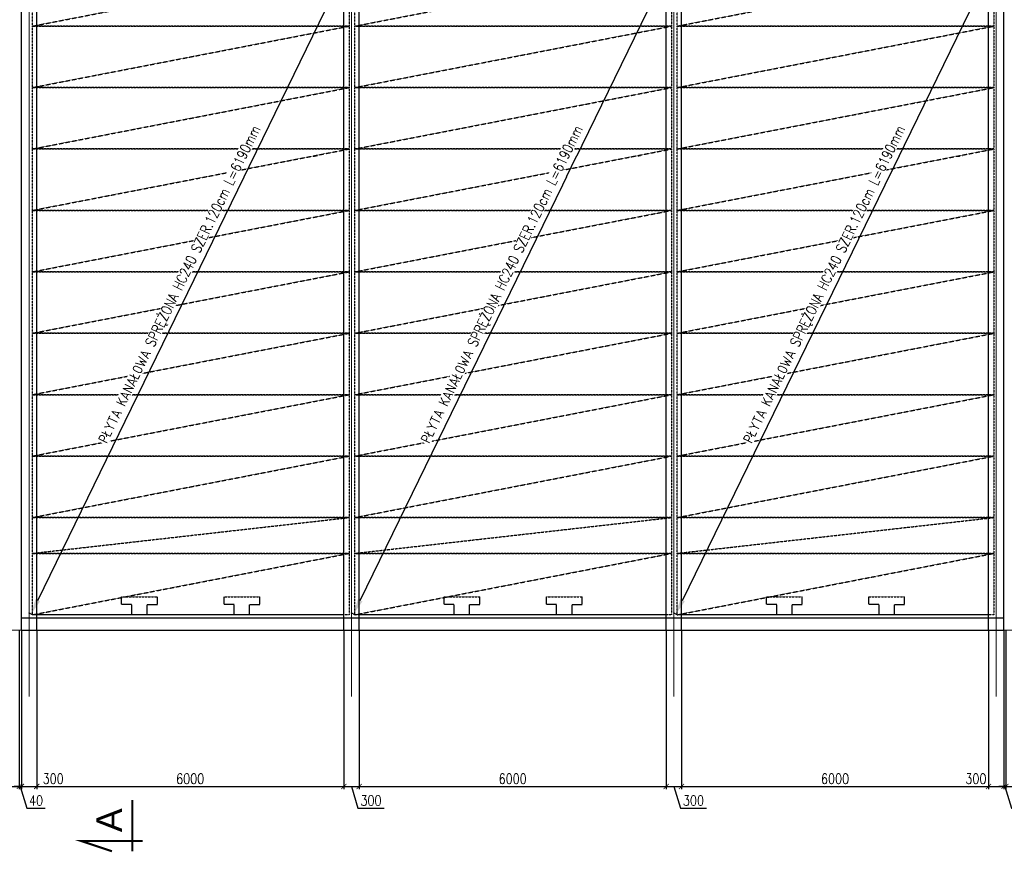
# Model space of a CAD drawing. Header units: millimetres. Extents: x -374129 to 1163271, y -112652 to 695637.
# Tile 5 of 256: x 19058 to 38298, y -104340 to -88074. Entities that reach past the tile are written whole.
import ezdxf
from ezdxf import colors
from ezdxf.entities.mleader import LeaderData, LeaderLine
from ezdxf.enums import TextEntityAlignment as Align
from ezdxf.math import Vec2, Vec3

# ---------------------------------------------------------------- set-up
doc = ezdxf.new("R2010")
doc.units = ezdxf.units.MM
doc.header["$PDMODE"] = 4
for name, pattern in [('ACAD_ISO04W100', [30, 24, -3, 0, -3]), ('DASHED', [0.75, 0.5, -0.25]), ('HIDDEN', [0.375, 0.25, -0.125])]:
    doc.linetypes.add(name, pattern=pattern)
for name, color, linetype in [('KRT_opisy', 146, 'Continuous'), ('KRT_plyty kanalow', 11, 'Continuous'), ('KRT_plyty SPK20', 7, 'Continuous'), ('KRT_sciany', 2, 'Continuous'), ('KRT_wymiary', 4, 'Continuous')]:
    doc.layers.add(name, color=color, linetype=linetype)
doc.layers.add('KRT_osie', color=55, linetype='ACAD_ISO04W100', lineweight=18)
doc.styles.add('opis_W', font='arial.ttf')
doc.styles.add('WYMIAR', font='romans.shx', dxfattribs={"width": 0.8})
doc.dimstyles.new('KRT_1-100', dxfattribs={"dimscale": 100, "dimtxt": 2, "dimasz": 1, "dimexe": 0.5, "dimexo": 0, "dimgap": 0.5, "dimtad": 1, "dimdec": 1, "dimrnd": 0.1, "dimzin": 9, "dimdsep": 46, "dimtxsty": 'WYMIAR', "dimblk": 'ARCHTICK', "dimcen": 0.09, "dimdle": 0.5, "dimclrd": 1, "dimclre": 252, "dimclrt": 256, "dimadec": 0, "dimazin": 0, "dimtfac": 1, "dimtdec": 1, "dimtmove": 0, "dimatfit": 3, "dimfxl": 1, "dimtolj": 1, "dimtzin": 0, "dimarcsym": 0})

# ---------------------------------------------------------------- blocks, each defined once
blk = doc.blocks.new('przek')
at = {"const_width": 0.4}
for points in [[(-2, 4), (0, 10), (0, -2)], [(8, 0), (-2, 0)]]:
    blk.add_lwpolyline(points, dxfattribs=at)
at = {"style": 'opis_W'}
blk.add_attdef('A', text='', height=5, dxfattribs=at).set_placement((4.06, 4.56), align=Align.MIDDLE)
blk = doc.blocks.new('_ArchTick')
at = {"color": 0, "linetype": 'ByBlock', "const_width": 0.15}
blk.add_lwpolyline([(-0.5, -0.5), (0.5, 0.5)], dxfattribs=at)
blk = doc.blocks.new('*D258')
at = {"layer": 'Defpoints', "color": 0, "transparency": 16777216}
for p in [(18750, -100000), (19050, -100000), (19050, -103054)]:
    blk.add_point(p, dxfattribs=at)
at = {"layer": 'KRT_wymiary', "color": 252, "lineweight": -2, "transparency": 16777216}
for p, q in [((18750, -100000), (18750, -103104)), ((19050, -100000), (19050, -103104))]:
    blk.add_line(p, q, dxfattribs=at)
at = {"layer": 'KRT_wymiary', "color": 1, "lineweight": -2, "transparency": 16777216}
blk.add_line((18700, -103054), (19100, -103054), dxfattribs=at)
at = {"layer": 'KRT_wymiary', "color": 1, "lineweight": -2, "transparency": 16777216, "xscale": 100, "yscale": 100, "zscale": 100, "rotation": 180}
blk.add_blockref('_ArchTick', (18750, -103054), dxfattribs=at)
at = {"layer": 'KRT_wymiary', "color": 1, "lineweight": -2, "transparency": 16777216, "xscale": 100, "yscale": 100, "zscale": 100}
blk.add_blockref('_ArchTick', (19050, -103054), dxfattribs=at)
at = {"layer": 'KRT_wymiary', "transparency": 16777216, "insert": (18581, -102904), "char_height": 200, "attachment_point": 5, "style": 'WYMIAR'}
blk.add_mtext('\\A1;300', dxfattribs=at)
blk = doc.blocks.new('*D259')
at = {"layer": 'Defpoints', "color": 0, "transparency": 16777216}
for p in [(19050, -100000), (19090, -100000), (19090, -103054)]:
    blk.add_point(p, dxfattribs=at)
at = {"layer": 'KRT_wymiary', "color": 252, "lineweight": -2, "transparency": 16777216}
for p, q in [((19050, -100000), (19050, -103104)), ((19090, -100000), (19090, -103104))]:
    blk.add_line(p, q, dxfattribs=at)
at = {"layer": 'KRT_wymiary', "color": 1, "lineweight": -2, "transparency": 16777216}
for p, q in [((19050, -103054), (18950, -103054)), ((19050, -103054), (19090, -103054)), ((19050, -103054), (19090, -103054)), ((19070, -103054), (19198, -103479)), ((19090, -103054), (19190, -103054)), ((19198, -103479), (19557, -103479))]:
    blk.add_line(p, q, dxfattribs=at)
at = {"layer": 'KRT_wymiary', "color": 1, "lineweight": -2, "transparency": 16777216, "xscale": 100, "yscale": 100, "zscale": 100}
blk.add_blockref('_ArchTick', (19050, -103054), dxfattribs=at)
at = {"layer": 'KRT_wymiary', "color": 1, "lineweight": -2, "transparency": 16777216, "xscale": 100, "yscale": 100, "zscale": 100, "rotation": 180}
blk.add_blockref('_ArchTick', (19090, -103054), dxfattribs=at)
at = {"layer": 'KRT_wymiary', "transparency": 16777216, "insert": (19377, -103329), "char_height": 200, "attachment_point": 5, "style": 'WYMIAR'}
blk.add_mtext('\\A1;40', dxfattribs=at)
blk = doc.blocks.new('*D260')
at = {"layer": 'Defpoints', "color": 0, "transparency": 16777216}
for p in [(19090, -100000), (19390, -100000), (19390, -103054)]:
    blk.add_point(p, dxfattribs=at)
at = {"layer": 'KRT_wymiary', "color": 252, "lineweight": -2, "transparency": 16777216}
for p, q in [((19090, -100000), (19090, -103104)), ((19390, -100000), (19390, -103104))]:
    blk.add_line(p, q, dxfattribs=at)
at = {"layer": 'KRT_wymiary', "color": 1, "lineweight": -2, "transparency": 16777216}
blk.add_line((19040, -103054), (19440, -103054), dxfattribs=at)
at = {"layer": 'KRT_wymiary', "color": 1, "lineweight": -2, "transparency": 16777216, "xscale": 100, "yscale": 100, "zscale": 100, "rotation": 180}
blk.add_blockref('_ArchTick', (19090, -103054), dxfattribs=at)
at = {"layer": 'KRT_wymiary', "color": 1, "lineweight": -2, "transparency": 16777216, "xscale": 100, "yscale": 100, "zscale": 100}
blk.add_blockref('_ArchTick', (19390, -103054), dxfattribs=at)
at = {"layer": 'KRT_wymiary', "transparency": 16777216, "insert": (19712, -102904), "char_height": 200, "attachment_point": 5, "style": 'WYMIAR'}
blk.add_mtext('\\A1;300', dxfattribs=at)
blk = doc.blocks.new('*D261')
at = {"layer": 'Defpoints', "color": 0, "transparency": 16777216}
for p in [(19390, -100000), (25390, -100000), (25390, -103054)]:
    blk.add_point(p, dxfattribs=at)
at = {"layer": 'KRT_wymiary', "color": 252, "lineweight": -2, "transparency": 16777216}
for p, q in [((19390, -100000), (19390, -103104)), ((25390, -100000), (25390, -103104))]:
    blk.add_line(p, q, dxfattribs=at)
at = {"layer": 'KRT_wymiary', "color": 1, "lineweight": -2, "transparency": 16777216}
blk.add_line((19340, -103054), (25440, -103054), dxfattribs=at)
at = {"layer": 'KRT_wymiary', "color": 1, "lineweight": -2, "transparency": 16777216, "xscale": 100, "yscale": 100, "zscale": 100, "rotation": 180}
blk.add_blockref('_ArchTick', (19390, -103054), dxfattribs=at)
at = {"layer": 'KRT_wymiary', "color": 1, "lineweight": -2, "transparency": 16777216, "xscale": 100, "yscale": 100, "zscale": 100}
blk.add_blockref('_ArchTick', (25390, -103054), dxfattribs=at)
at = {"layer": 'KRT_wymiary', "transparency": 16777216, "insert": (22390, -102904), "char_height": 200, "attachment_point": 5, "style": 'WYMIAR'}
blk.add_mtext('\\A1;6000', dxfattribs=at)
blk = doc.blocks.new('*D262')
at = {"layer": 'Defpoints', "color": 0, "transparency": 16777216}
for p in [(25390, -100000), (25690, -100000), (25690, -103054)]:
    blk.add_point(p, dxfattribs=at)
at = {"layer": 'KRT_wymiary', "color": 252, "lineweight": -2, "transparency": 16777216}
for p, q in [((25390, -100000), (25390, -103104)), ((25690, -100000), (25690, -103104))]:
    blk.add_line(p, q, dxfattribs=at)
at = {"layer": 'KRT_wymiary', "color": 1, "lineweight": -2, "transparency": 16777216}
for p, q in [((25340, -103054), (25740, -103054)), ((25540, -103054), (25668, -103479)), ((25668, -103479), (26179, -103479))]:
    blk.add_line(p, q, dxfattribs=at)
at = {"layer": 'KRT_wymiary', "color": 1, "lineweight": -2, "transparency": 16777216, "xscale": 100, "yscale": 100, "zscale": 100, "rotation": 180}
blk.add_blockref('_ArchTick', (25390, -103054), dxfattribs=at)
at = {"layer": 'KRT_wymiary', "color": 1, "lineweight": -2, "transparency": 16777216, "xscale": 100, "yscale": 100, "zscale": 100}
blk.add_blockref('_ArchTick', (25690, -103054), dxfattribs=at)
at = {"layer": 'KRT_wymiary', "transparency": 16777216, "insert": (25923, -103329), "char_height": 200, "attachment_point": 5, "style": 'WYMIAR'}
blk.add_mtext('\\A1;300', dxfattribs=at)
blk = doc.blocks.new('*D263')
at = {"layer": 'Defpoints', "color": 0, "transparency": 16777216}
for p in [(25690, -100000), (31690, -100000), (31690, -103054)]:
    blk.add_point(p, dxfattribs=at)
at = {"layer": 'KRT_wymiary', "color": 252, "lineweight": -2, "transparency": 16777216}
for p, q in [((25690, -100000), (25690, -103104)), ((31690, -100000), (31690, -103104))]:
    blk.add_line(p, q, dxfattribs=at)
at = {"layer": 'KRT_wymiary', "color": 1, "lineweight": -2, "transparency": 16777216}
blk.add_line((25640, -103054), (31740, -103054), dxfattribs=at)
at = {"layer": 'KRT_wymiary', "color": 1, "lineweight": -2, "transparency": 16777216, "xscale": 100, "yscale": 100, "zscale": 100, "rotation": 180}
blk.add_blockref('_ArchTick', (25690, -103054), dxfattribs=at)
at = {"layer": 'KRT_wymiary', "color": 1, "lineweight": -2, "transparency": 16777216, "xscale": 100, "yscale": 100, "zscale": 100}
blk.add_blockref('_ArchTick', (31690, -103054), dxfattribs=at)
at = {"layer": 'KRT_wymiary', "transparency": 16777216, "insert": (28690, -102904), "char_height": 200, "attachment_point": 5, "style": 'WYMIAR'}
blk.add_mtext('\\A1;6000', dxfattribs=at)
blk = doc.blocks.new('*D264')
at = {"layer": 'Defpoints', "color": 0, "transparency": 16777216}
for p in [(31690, -100000), (31990, -100000), (31990, -103054)]:
    blk.add_point(p, dxfattribs=at)
at = {"layer": 'KRT_wymiary', "color": 252, "lineweight": -2, "transparency": 16777216}
for p, q in [((31690, -100000), (31690, -103104)), ((31990, -100000), (31990, -103104))]:
    blk.add_line(p, q, dxfattribs=at)
at = {"layer": 'KRT_wymiary', "color": 1, "lineweight": -2, "transparency": 16777216}
for p, q in [((31640, -103054), (32040, -103054)), ((31840, -103054), (31968, -103479)), ((31968, -103479), (32479, -103479))]:
    blk.add_line(p, q, dxfattribs=at)
at = {"layer": 'KRT_wymiary', "color": 1, "lineweight": -2, "transparency": 16777216, "xscale": 100, "yscale": 100, "zscale": 100, "rotation": 180}
blk.add_blockref('_ArchTick', (31690, -103054), dxfattribs=at)
at = {"layer": 'KRT_wymiary', "color": 1, "lineweight": -2, "transparency": 16777216, "xscale": 100, "yscale": 100, "zscale": 100}
blk.add_blockref('_ArchTick', (31990, -103054), dxfattribs=at)
at = {"layer": 'KRT_wymiary', "transparency": 16777216, "insert": (32223, -103329), "char_height": 200, "attachment_point": 5, "style": 'WYMIAR'}
blk.add_mtext('\\A1;300', dxfattribs=at)
blk = doc.blocks.new('*D265')
at = {"layer": 'Defpoints', "color": 0, "transparency": 16777216}
for p in [(31990, -100000), (37990, -100000), (37990, -103054)]:
    blk.add_point(p, dxfattribs=at)
at = {"layer": 'KRT_wymiary', "color": 252, "lineweight": -2, "transparency": 16777216}
for p, q in [((31990, -100000), (31990, -103104)), ((37990, -100000), (37990, -103104))]:
    blk.add_line(p, q, dxfattribs=at)
at = {"layer": 'KRT_wymiary', "color": 1, "lineweight": -2, "transparency": 16777216}
blk.add_line((31940, -103054), (38040, -103054), dxfattribs=at)
at = {"layer": 'KRT_wymiary', "color": 1, "lineweight": -2, "transparency": 16777216, "xscale": 100, "yscale": 100, "zscale": 100, "rotation": 180}
blk.add_blockref('_ArchTick', (31990, -103054), dxfattribs=at)
at = {"layer": 'KRT_wymiary', "color": 1, "lineweight": -2, "transparency": 16777216, "xscale": 100, "yscale": 100, "zscale": 100}
blk.add_blockref('_ArchTick', (37990, -103054), dxfattribs=at)
at = {"layer": 'KRT_wymiary', "transparency": 16777216, "insert": (34990, -102904), "char_height": 200, "attachment_point": 5, "style": 'WYMIAR'}
blk.add_mtext('\\A1;6000', dxfattribs=at)
blk = doc.blocks.new('*D276')
at = {"layer": 'Defpoints', "color": 0, "transparency": 16777216}
for p in [(37990, -100000), (38290, -100000), (38290, -103054)]:
    blk.add_point(p, dxfattribs=at)
at = {"layer": 'KRT_wymiary', "color": 252, "lineweight": -2, "transparency": 16777216}
for p, q in [((37990, -100000), (37990, -103104)), ((38290, -100000), (38290, -103104))]:
    blk.add_line(p, q, dxfattribs=at)
at = {"layer": 'KRT_wymiary', "color": 1, "lineweight": -2, "transparency": 16777216}
blk.add_line((37940, -103054), (38340, -103054), dxfattribs=at)
at = {"layer": 'KRT_wymiary', "color": 1, "lineweight": -2, "transparency": 16777216, "xscale": 100, "yscale": 100, "zscale": 100, "rotation": 180}
blk.add_blockref('_ArchTick', (37990, -103054), dxfattribs=at)
at = {"layer": 'KRT_wymiary', "color": 1, "lineweight": -2, "transparency": 16777216, "xscale": 100, "yscale": 100, "zscale": 100}
blk.add_blockref('_ArchTick', (38290, -103054), dxfattribs=at)
at = {"layer": 'KRT_wymiary', "transparency": 16777216, "insert": (37742, -102904), "char_height": 200, "attachment_point": 5, "style": 'WYMIAR'}
blk.add_mtext('\\A1;300', dxfattribs=at)
blk = doc.blocks.new('*D277')
at = {"layer": 'Defpoints', "color": 0, "transparency": 16777216}
for p in [(38290, -100000), (38330, -100000), (38330, -103054)]:
    blk.add_point(p, dxfattribs=at)
at = {"layer": 'KRT_wymiary', "color": 252, "lineweight": -2, "transparency": 16777216}
for p, q in [((38290, -100000), (38290, -103104)), ((38330, -100000), (38330, -103104))]:
    blk.add_line(p, q, dxfattribs=at)
at = {"layer": 'KRT_wymiary', "color": 1, "lineweight": -2, "transparency": 16777216}
for p, q in [((38290, -103054), (38190, -103054)), ((38290, -103054), (38330, -103054)), ((38290, -103054), (38330, -103054)), ((38310, -103054), (38438, -103479)), ((38330, -103054), (38430, -103054)), ((38438, -103479), (38797, -103479))]:
    blk.add_line(p, q, dxfattribs=at)
at = {"layer": 'KRT_wymiary', "color": 1, "lineweight": -2, "transparency": 16777216, "xscale": 100, "yscale": 100, "zscale": 100}
blk.add_blockref('_ArchTick', (38290, -103054), dxfattribs=at)
at = {"layer": 'KRT_wymiary', "color": 1, "lineweight": -2, "transparency": 16777216, "xscale": 100, "yscale": 100, "zscale": 100, "rotation": 180}
blk.add_blockref('_ArchTick', (38330, -103054), dxfattribs=at)
at = {"layer": 'KRT_wymiary', "transparency": 16777216, "insert": (38617, -103329), "char_height": 200, "attachment_point": 5, "style": 'WYMIAR'}
blk.add_mtext('\\A1;40', dxfattribs=at)
blk = doc.blocks.new('*D278')
at = {"layer": 'Defpoints', "color": 0, "transparency": 16777216}
for p in [(38330, -100000), (38630, -100000), (38630, -103054)]:
    blk.add_point(p, dxfattribs=at)
at = {"layer": 'KRT_wymiary', "color": 252, "lineweight": -2, "transparency": 16777216}
for p, q in [((38330, -100000), (38330, -103104)), ((38630, -100000), (38630, -103104))]:
    blk.add_line(p, q, dxfattribs=at)
at = {"layer": 'KRT_wymiary', "color": 1, "lineweight": -2, "transparency": 16777216}
for p, q in [((38280, -103054), (38680, -103054)), ((39398, -103054), (38630, -103054))]:
    blk.add_line(p, q, dxfattribs=at)
at = {"layer": 'KRT_wymiary', "color": 1, "lineweight": -2, "transparency": 16777216, "xscale": 100, "yscale": 100, "zscale": 100, "rotation": 180}
blk.add_blockref('_ArchTick', (38330, -103054), dxfattribs=at)
at = {"layer": 'KRT_wymiary', "color": 1, "lineweight": -2, "transparency": 16777216, "xscale": 100, "yscale": 100, "zscale": 100}
blk.add_blockref('_ArchTick', (38630, -103054), dxfattribs=at)
at = {"layer": 'KRT_wymiary', "transparency": 16777216, "insert": (39142, -102904), "char_height": 200, "attachment_point": 5, "style": 'WYMIAR'}
blk.add_mtext('\\A1;300', dxfattribs=at)
blk = doc.blocks.new('plyta120-2')
at = {"layer": 'KRT_plyty kanalow', "linetype": 'DASHED', "ltscale": 3}
for p, q in [((-4340, 350), (-3640, 350)), ((-2340, 350), (-1640, 350))]:
    blk.add_line(p, q, dxfattribs=at)
blk.add_lwpolyline([(-6085, 0), (-6085, 1200), (105, 1200), (105, 0), (-6085, 0), (105, 1200)], dxfattribs=at)
at = {"layer": 'KRT_plyty kanalow', "linetype": 'DASHED', "ltscale": 2}
for points in [[(-4140, 0), (-4140, 200), (-4340, 200), (-4340, 350)], [(-3840, 0), (-3840, 200), (-3640, 200), (-3640, 350)], [(-2140, 0), (-2140, 200), (-2340, 200), (-2340, 350)], [(-1840, 0), (-1840, 200), (-1640, 200), (-1640, 350)]]:
    blk.add_lwpolyline(points, dxfattribs=at)
blk = doc.blocks.new('plyta120-4')
at = {"layer": 'KRT_plyty kanalow', "linetype": 'DASHED', "ltscale": 3}
blk.add_lwpolyline([(-6085, -700), (-6085, 0), (105, 0), (105, -700), (-6085, -700), (105, 0)], dxfattribs=at)
blk = doc.blocks.new('plyta130-3')
at = {"layer": 'KRT_plyty kanalow', "linetype": 'DASHED', "ltscale": 3}
for p, q in [((-4340, 850), (-3640, 850)), ((-2340, 850), (-1640, 850))]:
    blk.add_line(p, q, dxfattribs=at)
blk.add_lwpolyline([(-6085, 0), (-6085, 1200), (105, 1200), (105, 0), (-6085, 0), (105, 1200)], dxfattribs=at)
at = {"layer": 'KRT_plyty kanalow', "linetype": 'DASHED', "ltscale": 2}
for points in [[(-4140, 1200), (-4140, 1000), (-4340, 1000), (-4340, 850)], [(-3840, 1200), (-3840, 1000), (-3640, 1000), (-3640, 850)], [(-2140, 1200), (-2140, 1000), (-2340, 1000), (-2340, 850)], [(-1840, 1200), (-1840, 1000), (-1640, 1000), (-1640, 850)]]:
    blk.add_lwpolyline(points, dxfattribs=at)
blk = doc.blocks.new('plyta120')
at = {"layer": 'KRT_plyty kanalow', "linetype": 'DASHED', "ltscale": 3}
blk.add_lwpolyline([(-6085, -1200), (-6085, 0), (105, 0), (105, -1200), (-6085, -1200), (105, 0)], dxfattribs=at)
blk = doc.blocks.new('*D304')
at = {"layer": 'Defpoints', "color": 0, "transparency": 16777216}
for p in [(25469, -86987), (25495, -87000), (19305, -99700)]:
    blk.add_point(p, dxfattribs=at)
at = {"layer": 'KRT_plyty SPK20', "color": 252, "lineweight": -2, "transparency": 16777216}
for p, q in [((25495, -87000), (25424, -86965)), ((19305, -99700), (19234, -99665))]:
    blk.add_line(p, q, dxfattribs=at)
at = {"layer": 'KRT_plyty SPK20', "color": 1, "lineweight": -2, "transparency": 16777216}
blk.add_line((19410, -99418), (25338, -87257), dxfattribs=at)
at = {"layer": 'KRT_plyty SPK20', "color": 1, "transparency": 16777216}
for points in [[(25293, -87235), (25382, -87279), (25469, -86987)], [(19365, -99396), (19455, -99440), (19279, -99687)]]:
    blk.add_solid(points, dxfattribs=at)
at = {"layer": 'KRT_plyty SPK20', "color": 6, "transparency": 16777216, "insert": (22196, -93251), "char_height": 200, "attachment_point": 5, "rotation": 64.0153, "style": 'WYMIAR', "bg_fill": 3, "box_fill_scale": 1.1, "bg_fill_color": 256, "bg_fill_true_color": 13158600, "bg_fill_transparency": 0}
blk.add_mtext('\\A1;PŁYTA KANAŁOWA SPRĘŻONA HC240 SZER.120cm L=6190mm', dxfattribs=at)
blk = doc.blocks.new('*D305')
at = {"layer": 'Defpoints', "color": 0, "transparency": 16777216}
for p in [(31769, -86987), (31795, -87000), (25605, -99700)]:
    blk.add_point(p, dxfattribs=at)
at = {"layer": 'KRT_plyty SPK20', "color": 252, "lineweight": -2, "transparency": 16777216}
for p, q in [((31795, -87000), (31724, -86965)), ((25605, -99700), (25534, -99665))]:
    blk.add_line(p, q, dxfattribs=at)
at = {"layer": 'KRT_plyty SPK20', "color": 1, "lineweight": -2, "transparency": 16777216}
blk.add_line((25710, -99418), (31638, -87257), dxfattribs=at)
at = {"layer": 'KRT_plyty SPK20', "color": 1, "transparency": 16777216}
for points in [[(31593, -87235), (31682, -87279), (31769, -86987)], [(25665, -99396), (25755, -99440), (25579, -99687)]]:
    blk.add_solid(points, dxfattribs=at)
at = {"layer": 'KRT_plyty SPK20', "color": 6, "transparency": 16777216, "insert": (28496, -93251), "char_height": 200, "attachment_point": 5, "rotation": 64.0153, "style": 'WYMIAR', "bg_fill": 3, "box_fill_scale": 1.1, "bg_fill_color": 256, "bg_fill_true_color": 13158600, "bg_fill_transparency": 0}
blk.add_mtext('\\A1;PŁYTA KANAŁOWA SPRĘŻONA HC240 SZER.120cm L=6190mm', dxfattribs=at)
blk = doc.blocks.new('*D306')
at = {"layer": 'Defpoints', "color": 0, "transparency": 16777216}
for p in [(38069, -86987), (38095, -87000), (31905, -99700)]:
    blk.add_point(p, dxfattribs=at)
at = {"layer": 'KRT_plyty SPK20', "color": 252, "lineweight": -2, "transparency": 16777216}
for p, q in [((38095, -87000), (38024, -86965)), ((31905, -99700), (31834, -99665))]:
    blk.add_line(p, q, dxfattribs=at)
at = {"layer": 'KRT_plyty SPK20', "color": 1, "lineweight": -2, "transparency": 16777216}
blk.add_line((32010, -99418), (37938, -87257), dxfattribs=at)
at = {"layer": 'KRT_plyty SPK20', "color": 1, "transparency": 16777216}
for points in [[(37893, -87235), (37982, -87279), (38069, -86987)], [(31965, -99396), (32055, -99440), (31879, -99687)]]:
    blk.add_solid(points, dxfattribs=at)
at = {"layer": 'KRT_plyty SPK20', "color": 6, "transparency": 16777216, "insert": (34796, -93251), "char_height": 200, "attachment_point": 5, "rotation": 64.0153, "style": 'WYMIAR', "bg_fill": 3, "box_fill_scale": 1.1, "bg_fill_color": 256, "bg_fill_true_color": 13158600, "bg_fill_transparency": 0}
blk.add_mtext('\\A1;PŁYTA KANAŁOWA SPRĘŻONA HC240 SZER.120cm L=6190mm', dxfattribs=at)

msp = doc.modelspace()

# ---------------------------------------------------------------- linework, layer by layer
at = {"layer": 'KRT_osie', "ltscale": 0.5}
msp.add_line((73659.31, -100000), (-4623.4, -100000), dxfattribs=at)
at = {"layer": 'KRT_sciany'}
for p, q in [((19090, -100000), (19390, -100000)), ((19390, -100000), (25390, -100000)), ((25390, -100000), (25690, -100000)), ((25690, -100000), (31690, -100000)), ((31690, -100000), (31990, -100000)), ((31990, -100000), (37990, -100000)), ((37990, -100000), (38290, -100000))]:
    msp.add_line(p, q, dxfattribs=at)

# ---------------------------------------------------------------- block references
at = {"layer": 'KRT_opisy', "xscale": 100, "yscale": 100, "zscale": 50, "rotation": 90}
msp.add_blockref('przek', (21261.2, -104120.25), dxfattribs=at).add_auto_attribs({'A': 'A'})
at = {"layer": 'KRT_wymiary'}
for name, p in [('plyta130-3', (25390, -88200)), ('plyta130-3', (31690, -88200)), ('plyta130-3', (37990, -88200)), ('plyta120', (25390, -88200)), ('plyta120', (25390, -88200)), ('plyta120', (31690, -88200)), ('plyta120', (31690, -88200)), ('plyta120', (37990, -88200)), ('plyta120', (37990, -88200)), ('plyta120', (25390, -91800)), ('plyta120', (25390, -91800)), ('plyta120', (31690, -91800)), ('plyta120', (31690, -91800)), ('plyta120', (37990, -91800)), ('plyta120', (37990, -91800)), ('plyta120', (25390, -93000)), ('plyta120', (25390, -93000)), ('plyta120', (31690, -93000)), ('plyta120', (31690, -93000)), ('plyta120', (37990, -93000)), ('plyta120', (37990, -93000)), ('plyta120', (25390, -94200)), ('plyta120', (25390, -94200)), ('plyta120', (31690, -94200)), ('plyta120', (31690, -94200)), ('plyta120', (37990, -94200)), ('plyta120', (37990, -94200)), ('plyta120', (25390, -95400)), ('plyta120', (25390, -95400)), ('plyta120', (31690, -95400)), ('plyta120', (31690, -95400)), ('plyta120', (37990, -95400)), ('plyta120', (37990, -95400)), ('plyta120', (25390, -96600)), ('plyta120', (25390, -96600)), ('plyta120', (31690, -96600)), ('plyta120', (31690, -96600)), ('plyta120', (37990, -96600)), ('plyta120', (37990, -96600)), ('plyta120-4', (25390, -97800)), ('plyta120-4', (31690, -97800)), ('plyta120-4', (37990, -97800)), ('plyta120-2', (25390, -99700)), ('plyta120-2', (31690, -99700)), ('plyta120-2', (37990, -99700))]:
    msp.add_blockref(name, p, dxfattribs=at)

# ---------------------------------------------------------------- dimensions: what is measured, and where the dimension line sits
for base, p1, p2, picture, middle in [((19050, -103054.42), (18750, -100000), (19050, -100000), '*D258', (18581.05, -103054.42)), ((19390, -103054.42), (19090, -100000), (19390, -100000), '*D260', (19711.51, -103054.42)), ((38290, -103054.42), (37990, -100000), (38290, -100000), '*D276', (37742.13, -103054.42)), ((38630, -103054.42), (38330, -100000), (38630, -100000), '*D278', (39142.21, -103054.42))]:
    dim = msp.add_linear_dim(base=base, p1=p1, p2=p2, dimstyle='KRT_1-100', override={"dimtmove": 1}, dxfattribs=at)
    dim.commit()
    dim.dimension.update_dxf_attribs({"geometry": picture, "text_midpoint": middle, "dimtype": 160})
for base, p1, p2, picture, middle in [((19090, -103054.42), (19050, -100000), (19090, -100000), '*D259', (19247.5, -103329.42)), ((25390, -103054.42), (19390, -100000), (25390, -100000), '*D261', (22390, -102904.42)), ((25690, -103054.42), (25390, -100000), (25690, -100000), '*D262', (25717.5, -103329.42)), ((31690, -103054.42), (25690, -100000), (31690, -100000), '*D263', (28690, -102904.42)), ((31990, -103054.42), (31690, -100000), (31990, -100000), '*D264', (32017.5, -103329.42)), ((37990, -103054.42), (31990, -100000), (37990, -100000), '*D265', (34990, -102904.42)), ((38330, -103054.42), (38290, -100000), (38330, -100000), '*D277', (38487.5, -103329.42))]:
    dim = msp.add_linear_dim(base=base, p1=p1, p2=p2, dimstyle='KRT_1-100', override={"dimtmove": 1}, dxfattribs=at)
    dim.commit()
    dim.dimension.update_dxf_attribs({"geometry": picture, "text_midpoint": middle})

# ---------------------------------------------------------------- leaders
at = {"layer": 'KRT_opisy', "color": 1}
ml = msp.add_multileader_mtext('Standard', dxfattribs=at)
ml.set_content('\\C54;PODŁOGA TECHNICZNA Z KRAT TWORZYWOWYCH', style='WYMIAR')
ml.set_leader_properties()
ml.build(insert=Vec2(0, 0))
ml.multileader.update_dxf_attribs({"text_right_attachment_type": 6, "dogleg_length": 0.36, "arrow_head_size": 200, "scale": 100})
ctx = ml.context
ctx.base_point, ctx.scale, ctx.char_height, ctx.arrow_head_size, ctx.landing_gap_size, ctx.plane_origin = Vec3(-8902.3, -90939.77), 100, 200, 200, 9, Vec3(-43376.14, -174928.47)
ctx.right_attachment = 6
notes = []
notes.append((ctx, [(0, (1, 1, 0), (-8938.3, -90939.77), (1, 0), 36, [(1, [(-9717.75, -90269.41)], 0, [])])]))
ctx.mtext.insert, ctx.mtext.width, ctx.mtext.defined_height, ctx.mtext.flow_direction = Vec3(-8893.3, -90839.77), 3424.9477, 1400.46, 5
ctx.mtext.has_bg_fill, ctx.mtext.bg_color, ctx.mtext.bg_scale_factor, ctx.mtext.bg_transparency, ctx.mtext.use_window_bg_color = 1, -1027028792, 1.5, 0, 1
for ctx, leaders in notes:
    for number, flags, end, landing, length, lines in leaders:
        leader = LeaderData()
        leader.index, (leader.has_last_leader_line, leader.has_dogleg_vector, leader.attachment_direction) = number, flags
        leader.last_leader_point, leader.dogleg_vector, leader.dogleg_length = Vec3(end), Vec3(landing), length
        for number, points, colour, breaks in lines:
            line = LeaderLine()
            line.index, line.vertices, line.color, line.breaks = number, Vec3.list(points), colors.encode_raw_color(colour), breaks
            leader.lines.append(line)
        ctx.leaders.append(leader)

# ---------------------------------------------------------------- next in the draw order: linework, layer by layer
at = {"layer": 'KRT_osie', "ltscale": 0.5}
for p, q in [((19240, -80811.36), (19240, -101295)), ((25540, -80811.36), (25540, -101295)), ((31840, -80811.36), (31840, -101295)), ((38140, -80811.36), (38140, -101295))]:
    msp.add_line(p, q, dxfattribs=at)
at = {"layer": 'KRT_sciany'}
for p, q in [((19090, -100000), (19090, -86700)), ((38290, -100000), (38290, -86700))]:
    msp.add_line(p, q, dxfattribs=at)
at = {"layer": 'KRT_sciany', "color": 1, "linetype": 'HIDDEN', "ltscale": 5}
for p, q in [((19390, -100000), (19390, -87000)), ((25390, -100000), (25390, -87000)), ((25690, -100000), (25690, -87000)), ((31690, -100000), (31690, -87000)), ((31990, -100000), (31990, -87000)), ((37990, -100000), (37990, -87000))]:
    msp.add_line(p, q, dxfattribs=at)

# ---------------------------------------------------------------- next in the draw order: block references
at = {"layer": 'KRT_wymiary'}
for p in [(25390, -89400), (25390, -89400), (31690, -89400), (31690, -89400), (37990, -89400), (37990, -89400), (25390, -90600), (25390, -90600), (31690, -90600), (31690, -90600), (37990, -90600), (37990, -90600)]:
    msp.add_blockref('plyta120', p, dxfattribs=at)

# ---------------------------------------------------------------- next in the draw order: dimensions: what is measured, and where the dimension line sits
at = {"layer": 'KRT_plyty SPK20', "color": 1}
dim = msp.add_aligned_dim(p1=(19305, -99700), p2=(25495, -87000), distance=28.94, text='PŁYTA KANAŁOWA SPRĘŻONA HC240 SZER.120cm L=6190mm', dimstyle='KRT_1-100', override={"dimasz": 3, "dimsah": 1, "dimclrt": 6, "dimtmove": 1, "dimtfill": 1}, dxfattribs=at)
dim.commit()
dim.dimension.update_dxf_attribs({"geometry": '*D304', "text_midpoint": (22196.34, -93250.74)})

# ---------------------------------------------------------------- next in the draw order: linework, layer by layer
at = {"layer": 'KRT_sciany', "color": 1, "linetype": 'HIDDEN', "ltscale": 5}
msp.add_line((25390, -99700), (19390, -99700), dxfattribs=at)

# ---------------------------------------------------------------- next in the draw order: dimensions: what is measured, and where the dimension line sits
at = {"layer": 'KRT_plyty SPK20', "color": 1}
dim = msp.add_aligned_dim(p1=(25605, -99700), p2=(31795, -87000), distance=28.94, text='PŁYTA KANAŁOWA SPRĘŻONA HC240 SZER.120cm L=6190mm', dimstyle='KRT_1-100', override={"dimasz": 3, "dimsah": 1, "dimclrt": 6, "dimtmove": 1, "dimtfill": 1}, dxfattribs=at)
dim.commit()
dim.dimension.update_dxf_attribs({"geometry": '*D305', "text_midpoint": (28496.34, -93250.74)})

# ---------------------------------------------------------------- next in the draw order: linework, layer by layer
at = {"layer": 'KRT_sciany', "color": 1, "linetype": 'HIDDEN', "ltscale": 5}
msp.add_line((31690, -99700), (25690, -99700), dxfattribs=at)

# ---------------------------------------------------------------- next in the draw order: dimensions: what is measured, and where the dimension line sits
at = {"layer": 'KRT_plyty SPK20', "color": 1}
dim = msp.add_aligned_dim(p1=(31905, -99700), p2=(38095, -87000), distance=28.94, text='PŁYTA KANAŁOWA SPRĘŻONA HC240 SZER.120cm L=6190mm', dimstyle='KRT_1-100', override={"dimasz": 3, "dimsah": 1, "dimclrt": 6, "dimtmove": 1, "dimtfill": 1}, dxfattribs=at)
dim.commit()
dim.dimension.update_dxf_attribs({"geometry": '*D306', "text_midpoint": (34796.34, -93250.74)})

# ---------------------------------------------------------------- next in the draw order: linework, layer by layer
at = {"layer": 'KRT_sciany'}
msp.add_line((19090, -99760), (38290, -99760), dxfattribs=at)
at = {"layer": 'KRT_sciany', "color": 1, "linetype": 'HIDDEN', "ltscale": 5}
msp.add_line((37990, -99700), (31990, -99700), dxfattribs=at)

doc.saveas('drawing.dxf')
